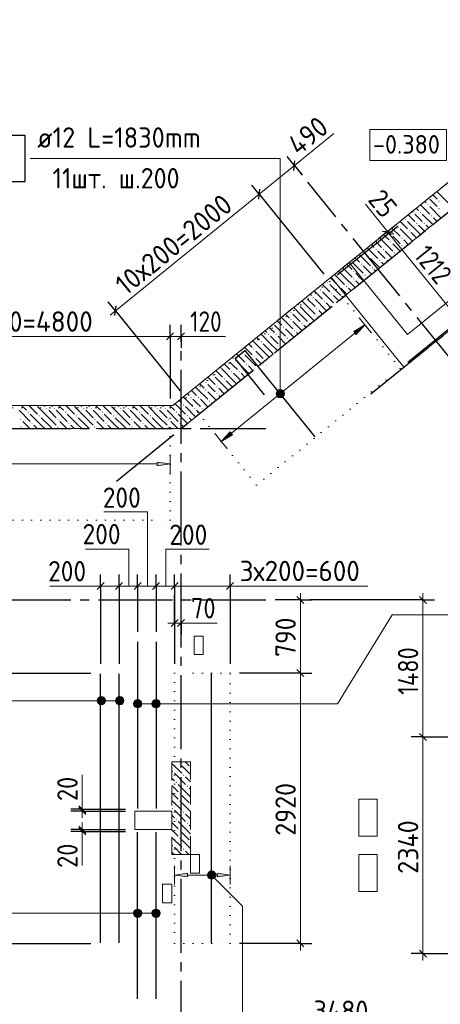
# Model space of a CAD drawing. Header units: millimetres. Extents: x 0 to 59400, y 0 to 42000.
# Tile 21 of 32: x 35947 to 40496, y 22564 to 33199. Entities that reach past the tile are written whole.
import ezdxf

# ---------------------------------------------------------------- set-up
doc = ezdxf.new("R2010")
doc.units = ezdxf.units.MM
for name, pattern in [('______2', [270, 200, -70]), ('______5', [1100, 800, -100, 100, -100]), ('______9', [100, 0, -100])]:
    doc.linetypes.add(name, pattern=pattern)
for name, color, linetype, lineweight in [('Standard', 7, 'Continuous', 25), ('ДОП Верх по У', 7, 'Continuous', 18), ('ЖБ Перекрытие верхний уровень_1', 7, 'Continuous', 18), ('ЖБ Перекрытие нижний уровень с отделкой', 7, 'Continuous', 13), ('Общий01', 7, 'Continuous', 13), ('Позиционная метка номер позиции', 7, 'Continuous', 13), ('Размерная линия_ общее', 7, 'Continuous', 13)]:
    doc.layers.add(name, color=color, linetype=linetype, lineweight=lineweight)
for name, color, linetype, lineweight, true_color in [('ЖБ Пилон', 7, '______2', 13, 0xa0a0a0), ('ЖБ Стена верхний уровень', 7, '______2', 13, 0x656565), ('Оси', 7, '______5', 13, 0x656565)]:
    doc.layers.add(name, color=color, linetype=linetype, lineweight=lineweight, true_color=true_color)
doc.styles.add('ISOCPEUR', font='txt')

msp = doc.modelspace()

# ---------------------------------------------------------------- hatches: boundary and pattern name
at = {"layer": 'ДОП Верх по У', "linetype": 'Continuous', "lineweight": 13, "transparency": 33554687}
for points in [[(39585, 29798), (39681, 29902), (39560, 29830)], [(37433, 28381), (37573, 28401), (37433, 28421)], [(38083, 23940), (38223, 23960), (38083, 23980)]]:
    msp.add_hatch(color=7, dxfattribs=at).paths.add_polyline_path(points)
for points in [[(38248, 28716), (38127, 28644), (38223, 28747)], [(37763, 23940), (37623, 23960), (37763, 23980)]]:
    msp.add_hatch(color=7, dxfattribs=at).paths.add_polyline_path(points, flags=16)
at = {"layer": 'ЖБ Пилон', "linetype": 'Continuous', "lineweight": 18, "transparency": 33554687}
for points in [[(37674, 25160), (37681, 25166), (37687, 25160), (37681, 25153)], [(37594, 25080), (37601, 25086), (37607, 25080), (37601, 25073)], [(37714, 25040), (37721, 25046), (37727, 25040), (37721, 25033)], [(37634, 24960), (37641, 24966), (37647, 24960), (37641, 24953)], [(37754, 24920), (37761, 24926), (37767, 24920), (37761, 24913)], [(37674, 24840), (37681, 24846), (37687, 24840), (37681, 24833)], [(37594, 24680), (37601, 24686), (37607, 24680), (37601, 24673)], [(37674, 24760), (37681, 24766), (37687, 24760), (37681, 24753)], [(37714, 24640), (37721, 24646), (37727, 24640), (37721, 24633)], [(37634, 24560), (37641, 24566), (37647, 24560), (37641, 24553)], [(37754, 24520), (37761, 24526), (37767, 24520), (37761, 24513)], [(37674, 24440), (37681, 24446), (37687, 24440), (37681, 24433)], [(37674, 24360), (37681, 24366), (37687, 24360), (37681, 24353)], [(37594, 24280), (37601, 24286), (37607, 24280), (37601, 24273)], [(37714, 24240), (37721, 24246), (37727, 24240), (37721, 24233)]]:
    msp.add_hatch(color=7, dxfattribs=at).paths.add_polyline_path(points, flags=16)
at = {"layer": 'ЖБ Стена верхний уровень', "linetype": 'Continuous', "lineweight": 18, "transparency": 33554687}
for points in [[(40354, 31200), (40361, 31206), (40367, 31200), (40361, 31193)], [(40474, 31240), (40481, 31246), (40487, 31240), (40481, 31233)], [(40474, 31160), (40481, 31166), (40487, 31160), (40481, 31153)], [(40194, 31120), (40201, 31126), (40207, 31120), (40201, 31113)], [(40274, 31120), (40281, 31126), (40287, 31120), (40281, 31113)], [(40394, 31080), (40401, 31086), (40407, 31080), (40401, 31073)], [(40034, 30960), (40041, 30966), (40047, 30960), (40041, 30953)], [(40114, 31040), (40121, 31046), (40127, 31040), (40121, 31033)], [(40234, 31000), (40241, 31006), (40247, 31000), (40241, 30993)], [(40314, 31000), (40321, 31006), (40327, 31000), (40321, 30993)], [(39954, 30880), (39961, 30886), (39967, 30880), (39961, 30873)], [(40074, 30840), (40081, 30846), (40087, 30840), (40081, 30833)], [(40154, 30920), (40161, 30926), (40167, 30920), (40161, 30913)], [(39954, 30800), (39961, 30806), (39967, 30800), (39961, 30793)], [(40074, 30760), (40081, 30766), (40087, 30760), (40081, 30753)], [(39714, 30640), (39721, 30646), (39727, 30640), (39721, 30633)], [(39794, 30720), (39801, 30726), (39807, 30720), (39801, 30713)], [(39874, 30720), (39881, 30726), (39887, 30720), (39881, 30713)], [(39994, 30680), (40001, 30686), (40007, 30680), (40001, 30673)], [(39634, 30560), (39641, 30566), (39647, 30560), (39641, 30553)], [(39754, 30520), (39761, 30526), (39767, 30520), (39761, 30513)], [(39834, 30600), (39841, 30606), (39847, 30600), (39841, 30593)], [(39914, 30600), (39921, 30606), (39927, 30600), (39921, 30593)], [(39554, 30480), (39561, 30486), (39567, 30480), (39561, 30473)], [(39674, 30440), (39681, 30446), (39687, 30440), (39681, 30433)], [(39274, 30360), (39281, 30366), (39287, 30360), (39281, 30353)], [(39394, 30320), (39401, 30326), (39407, 30320), (39401, 30313), (39397, 30317)], [(39394, 30320), (39394, 30320), (39397, 30317)], [(39474, 30320), (39481, 30326), (39487, 30320), (39481, 30313)], [(39554, 30400), (39561, 30406), (39567, 30400), (39561, 30393)], [(39114, 30200), (39121, 30206), (39127, 30200), (39121, 30193)], [(39194, 30280), (39201, 30286), (39207, 30280), (39201, 30273)], [(39314, 30240), (39321, 30246), (39327, 30240), (39321, 30233)], [(39434, 30200), (39441, 30206), (39445, 30201), (39438, 30196)], [(38954, 30120), (38961, 30126), (38967, 30120), (38961, 30113)], [(39046, 30200), (39047, 30200), (39041, 30193), (39039, 30194)], [(39234, 30160), (39241, 30166), (39247, 30160), (39241, 30153)], [(38874, 30040), (38881, 30046), (38887, 30040), (38881, 30033)], [(39154, 30080), (39161, 30086), (39167, 30080), (39161, 30073)], [(39154, 30000), (39161, 30006), (39167, 30000), (39161, 29993)], [(38794, 29880), (38801, 29886), (38807, 29880), (38801, 29873)], [(38874, 29960), (38881, 29966), (38887, 29960), (38881, 29953)], [(38994, 29920), (39001, 29926), (39007, 29920), (39001, 29913)], [(39074, 29920), (39081, 29926), (39087, 29920), (39081, 29913)], [(38634, 29800), (38641, 29806), (38647, 29800), (38641, 29793)], [(38714, 29800), (38721, 29806), (38727, 29800), (38721, 29793)], [(38914, 29840), (38921, 29846), (38927, 29840), (38921, 29833)], [(38554, 29720), (38561, 29726), (38567, 29720), (38561, 29713)], [(38754, 29680), (38761, 29686), (38767, 29680), (38761, 29673)], [(38834, 29760), (38841, 29766), (38847, 29760), (38841, 29753)], [(38354, 29600), (38361, 29606), (38367, 29600), (38361, 29593)], [(38474, 29640), (38481, 29646), (38487, 29640), (38481, 29633)], [(38474, 29560), (38481, 29566), (38487, 29560), (38481, 29553)], [(38207, 29520), (38207, 29520), (38201, 29513), (38199, 29514)], [(38274, 29520), (38281, 29526), (38287, 29520), (38281, 29513)], [(38394, 29480), (38401, 29486), (38407, 29480), (38401, 29473)], [(38594, 29520), (38601, 29526), (38605, 29521), (38598, 29515)], [(38034, 29360), (38041, 29366), (38047, 29360), (38041, 29353)], [(38114, 29440), (38121, 29446), (38127, 29440), (38121, 29433)], [(38234, 29400), (38241, 29406), (38247, 29400), (38241, 29393)], [(38314, 29400), (38321, 29406), (38327, 29400), (38321, 29393)], [(37954, 29280), (37961, 29286), (37967, 29280), (37961, 29273)], [(38074, 29240), (38081, 29246), (38087, 29240), (38081, 29233)], [(38154, 29320), (38161, 29326), (38167, 29320), (38161, 29313)], [(37954, 29200), (37961, 29206), (37967, 29200), (37961, 29193)], [(38074, 29160), (38081, 29166), (38087, 29160), (38081, 29153)], [(37714, 29040), (37721, 29046), (37727, 29040), (37721, 29033)], [(37794, 29120), (37801, 29126), (37807, 29120), (37801, 29113)], [(37874, 29120), (37881, 29126), (37887, 29120), (37881, 29113)], [(37994, 29080), (38001, 29086), (38007, 29080), (38001, 29073)], [(36034, 28960), (36041, 28966), (36047, 28960), (36041, 28953)], [(36234, 29000), (36241, 29006), (36247, 29000), (36241, 28993)], [(36314, 29000), (36321, 29006), (36327, 29000), (36321, 28993)], [(36434, 28960), (36441, 28966), (36447, 28960), (36441, 28953)], [(36634, 29000), (36641, 29006), (36647, 29000), (36641, 28993)], [(36714, 29000), (36721, 29006), (36727, 29000), (36721, 28993)], [(36834, 28960), (36841, 28966), (36847, 28960), (36841, 28953)], [(37034, 29000), (37041, 29006), (37047, 29000), (37041, 28993)], [(37114, 29000), (37121, 29006), (37127, 29000), (37121, 28993)], [(37234, 28960), (37241, 28966), (37247, 28960), (37241, 28953)], [(37434, 29000), (37441, 29006), (37447, 29000), (37441, 28993)], [(37514, 29000), (37521, 29006), (37527, 29000), (37521, 28993)], [(37634, 28960), (37641, 28966), (37647, 28960), (37641, 28953)], [(37834, 29000), (37841, 29006), (37847, 29000), (37841, 28993)], [(37914, 29000), (37921, 29006), (37927, 29000), (37921, 28993)], [(35954, 28880), (35961, 28886), (35967, 28880), (35961, 28873)], [(36074, 28840), (36081, 28846), (36087, 28840), (36081, 28833)], [(36154, 28920), (36161, 28926), (36167, 28920), (36161, 28913)], [(36354, 28880), (36361, 28886), (36367, 28880), (36361, 28873)], [(36474, 28840), (36481, 28846), (36487, 28840), (36481, 28833)], [(36554, 28920), (36561, 28926), (36567, 28920), (36561, 28913)], [(36754, 28880), (36761, 28886), (36767, 28880), (36761, 28873)], [(36874, 28840), (36881, 28846), (36887, 28840), (36881, 28833)], [(36954, 28920), (36961, 28926), (36967, 28920), (36961, 28913)], [(37154, 28880), (37161, 28886), (37167, 28880), (37161, 28873)], [(37274, 28840), (37281, 28846), (37287, 28840), (37281, 28833)], [(37354, 28920), (37361, 28926), (37367, 28920), (37361, 28913)], [(37554, 28880), (37561, 28886), (37567, 28880), (37561, 28873)], [(37674, 28840), (37681, 28846), (37687, 28840), (37681, 28833)], [(37754, 28920), (37761, 28926), (37767, 28920), (37761, 28913)], [(35954, 28800), (35961, 28806), (35967, 28800), (35961, 28793)], [(36354, 28800), (36361, 28806), (36367, 28800), (36361, 28793)], [(36754, 28800), (36761, 28806), (36767, 28800), (36761, 28793)], [(37154, 28800), (37161, 28806), (37167, 28800), (37161, 28793)], [(37554, 28800), (37561, 28806), (37567, 28800), (37561, 28793)]]:
    msp.add_hatch(color=7, dxfattribs=at).paths.add_polyline_path(points, flags=16)
at = {"layer": 'Позиционная метка номер позиции', "linetype": 'Continuous', "lineweight": 13, "transparency": 33554687}
for points in [[(38719, 29160), (38809, 29160), (38803, 29182)], [(38719, 29160), (38803, 29182), (38726, 29182)], [(38726, 29137), (38809, 29160), (38719, 29160)], [(38726, 29182), (38803, 29182), (38787, 29198)], [(38726, 29182), (38787, 29198), (38742, 29198)], [(38726, 29137), (38803, 29137), (38809, 29160)], [(38742, 29198), (38787, 29198), (38764, 29205)], [(38742, 29121), (38803, 29137), (38726, 29137)], [(38742, 29121), (38787, 29121), (38803, 29137)], [(38787, 29121), (38742, 29121), (38764, 29115)], [(36791, 25822), (36791, 25867), (36785, 25844)], [(36807, 25806), (36807, 25883), (36791, 25867)], [(36807, 25806), (36791, 25867), (36791, 25822)], [(36830, 25799), (36830, 25889), (36807, 25883)], [(36830, 25799), (36807, 25883), (36807, 25806)], [(36852, 25806), (36852, 25883), (36830, 25889)], [(36852, 25806), (36830, 25889), (36830, 25799)], [(36868, 25822), (36868, 25867), (36852, 25883)], [(36868, 25822), (36852, 25883), (36852, 25806)], [(36868, 25867), (36868, 25822), (36875, 25844)], [(36991, 25822), (36991, 25867), (36985, 25844)], [(37007, 25806), (37007, 25883), (36991, 25867)], [(37007, 25806), (36991, 25867), (36991, 25822)], [(37030, 25799), (37030, 25889), (37007, 25883)], [(37030, 25799), (37007, 25883), (37007, 25806)], [(37052, 25806), (37052, 25883), (37030, 25889)], [(37052, 25806), (37030, 25889), (37030, 25799)], [(37068, 25822), (37068, 25867), (37052, 25883)], [(37068, 25822), (37052, 25883), (37052, 25806)], [(37068, 25867), (37068, 25822), (37075, 25844)], [(37184, 25833), (37200, 25772), (37200, 25849)], [(37200, 25849), (37223, 25766), (37223, 25856)], [(37200, 25849), (37200, 25772), (37223, 25766)], [(37223, 25856), (37223, 25766), (37245, 25772)], [(37223, 25856), (37245, 25772), (37245, 25849)], [(37245, 25849), (37245, 25772), (37261, 25788)], [(37245, 25849), (37261, 25788), (37261, 25833)], [(37384, 25833), (37400, 25772), (37400, 25849)], [(37400, 25849), (37423, 25766), (37423, 25856)], [(37400, 25849), (37400, 25772), (37423, 25766)], [(37423, 25856), (37423, 25766), (37445, 25772)], [(37423, 25856), (37445, 25772), (37445, 25849)], [(37445, 25849), (37445, 25772), (37461, 25788)], [(37445, 25849), (37461, 25788), (37461, 25833)], [(37184, 25788), (37184, 25833), (37178, 25811)], [(37184, 25833), (37184, 25788), (37200, 25772)], [(37261, 25833), (37261, 25788), (37268, 25811)], [(37384, 25788), (37384, 25833), (37378, 25811)], [(37384, 25833), (37384, 25788), (37400, 25772)], [(37461, 25833), (37461, 25788), (37468, 25811)], [(37979, 23971), (38011, 24003), (37991, 23992)], [(38011, 24003), (37979, 23971), (37979, 23948)], [(38011, 24003), (37979, 23948), (38034, 24003)], [(38034, 24003), (37979, 23948), (37991, 23928)], [(38034, 24003), (37991, 23928), (38055, 23992)], [(38055, 23992), (37991, 23928), (38011, 23917)], [(38055, 23992), (38011, 23917), (38066, 23971)], [(38066, 23971), (38011, 23917), (38034, 23917)], [(38066, 23971), (38034, 23917), (38066, 23948)], [(38066, 23948), (38034, 23917), (38055, 23928)], [(37184, 23526), (37184, 23571), (37178, 23548)], [(37200, 23510), (37200, 23587), (37184, 23571)], [(37200, 23510), (37184, 23571), (37184, 23526)], [(37223, 23503), (37223, 23593), (37200, 23587)], [(37223, 23503), (37200, 23587), (37200, 23510)], [(37245, 23510), (37245, 23587), (37223, 23593)], [(37245, 23510), (37223, 23593), (37223, 23503)], [(37261, 23526), (37261, 23571), (37245, 23587)], [(37261, 23526), (37245, 23587), (37245, 23510)], [(37261, 23571), (37261, 23526), (37268, 23548)], [(37384, 23526), (37384, 23571), (37378, 23548)], [(37400, 23510), (37400, 23587), (37384, 23571)], [(37400, 23510), (37384, 23571), (37384, 23526)], [(37423, 23503), (37423, 23593), (37400, 23587)], [(37423, 23503), (37400, 23587), (37400, 23510)], [(37445, 23510), (37445, 23587), (37423, 23593)], [(37445, 23510), (37423, 23593), (37423, 23503)], [(37461, 23526), (37461, 23571), (37445, 23587)], [(37461, 23526), (37445, 23587), (37445, 23510)], [(37461, 23571), (37461, 23526), (37468, 23548)]]:
    msp.add_hatch(color=7, dxfattribs=at).paths.add_polyline_path(points)

# ---------------------------------------------------------------- linework, layer by layer
at = {"layer": 'Standard', "color": 7, "linetype": '______9', "lineweight": 13, "transparency": 33554687}
for p, q in [((39300, 30373), (37746, 29115)), ((40063, 29431), (39300, 30373)), ((38508, 28173), (40063, 29431)), ((37746, 29115), (38508, 28173)), ((37573, 29007), (32773, 29007)), ((37573, 27795), (37573, 29007)), ((32773, 27795), (37573, 27795)), ((38223, 26142), (37623, 26142)), ((37623, 26142), (37623, 23222)), ((38223, 23222), (38223, 26142)), ((37623, 23222), (38223, 23222))]:
    msp.add_line(p, q, dxfattribs=at)
at = {"layer": 'ДОП Верх по У', "color": 251, "linetype": 'Continuous', "lineweight": 13, "true_color": 0x494949, "transparency": 33554687}
for p, q in [((39681, 29902), (39560, 29830)), ((39585, 29798), (39681, 29902)), ((39681, 29902), (39618, 29980)), ((39681, 29902), (39744, 29824)), ((39681, 29902), (39681, 29902)), ((38236, 28732), (39573, 29814)), ((39560, 29830), (39585, 29798)), ((38127, 28644), (38064, 28721)), ((38127, 28644), (38223, 28747)), ((38248, 28716), (38127, 28644)), ((38223, 28747), (38248, 28716)), ((38127, 28644), (38190, 28566)), ((38127, 28644), (38127, 28644)), ((32913, 28401), (37433, 28401)), ((37573, 28401), (37433, 28421)), ((37433, 28421), (37433, 28381)), ((37433, 28381), (37573, 28401)), ((37573, 28401), (37573, 28501)), ((37573, 28401), (37573, 28301)), ((37573, 28401), (37573, 28401)), ((37623, 23960), (37623, 24060)), ((38223, 23960), (38223, 24060)), ((37623, 23960), (37763, 23980)), ((37763, 23940), (37623, 23960)), ((37623, 23960), (37623, 23860)), ((37623, 23960), (37623, 23960)), ((37763, 23980), (37763, 23940)), ((37763, 23960), (38083, 23960)), ((38223, 23960), (38083, 23980)), ((38083, 23980), (38083, 23940)), ((38083, 23940), (38223, 23960)), ((38223, 23960), (38223, 23860)), ((38223, 23960), (38223, 23960))]:
    msp.add_line(p, q, dxfattribs=at)
at = {"layer": 'ДОП Верх по У', "color": 7, "linetype": 'Continuous', "lineweight": 25, "transparency": 33554687}
for p, q in [((37223, 26479), (37223, 24679)), ((37423, 26479), (37423, 24679)), ((36823, 23229), (36823, 26135)), ((37023, 23229), (37023, 26135)), ((38023, 23229), (38023, 26135)), ((37223, 22625), (37223, 24425)), ((37423, 22625), (37423, 24425))]:
    msp.add_line(p, q, dxfattribs=at)
for points in [[(35545, 31450), (36005, 31450), (36005, 31950), (35545, 31950), (35545, 31450)], [(39142, 28693), (38387, 29626), (38276, 29537), (38591, 29148)]]:
    msp.add_lwpolyline(points, dxfattribs=at)
at = {"layer": 'ЖБ Перекрытие верхний уровень_1', "color": 7, "linetype": 'Continuous', "lineweight": 18, "transparency": 33554687}
for p, q in [((44024, 32944), (40139, 29798)), ((39509, 30575), (37604, 29032)), ((40139, 29798), (39509, 30575)), ((37604, 29032), (24063, 29032)), ((37933, 26542), (37833, 26542)), ((37833, 26542), (37833, 26342)), ((37933, 26342), (37933, 26542)), ((37833, 26342), (37933, 26342)), ((39813, 24782), (39613, 24782)), ((39613, 24782), (39613, 24382)), ((39813, 24382), (39813, 24782)), ((37593, 24652), (37193, 24652)), ((37193, 24652), (37193, 24452)), ((37593, 24452), (37593, 24652)), ((37193, 24452), (37593, 24452)), ((39613, 24382), (39813, 24382)), ((37893, 24182), (37793, 24182)), ((37793, 24182), (37793, 23982)), ((37893, 23982), (37893, 24182)), ((39813, 24182), (39613, 24182)), ((39613, 24182), (39613, 23782)), ((39813, 23782), (39813, 24182)), ((37793, 23982), (37893, 23982)), ((37593, 23862), (37493, 23862)), ((37493, 23862), (37493, 23662)), ((37593, 23662), (37593, 23862)), ((39613, 23782), (39813, 23782)), ((37493, 23662), (37593, 23662))]:
    msp.add_line(p, q, dxfattribs=at)
at = {"layer": 'ЖБ Перекрытие нижний уровень с отделкой', "color": 7, "linetype": 'Continuous', "lineweight": 13, "transparency": 33554687}
for p, q in [((43589, 33879), (39315, 30418)), ((40102, 29446), (44376, 32908)), ((39315, 30418), (40102, 29446))]:
    msp.add_line(p, q, dxfattribs=at)
at = {"layer": 'ЖБ Пилон', "color": 253, "linetype": '______2', "lineweight": 13, "true_color": 0xa0a0a0, "transparency": 33554687}
for p, q in [((37793, 25182), (37593, 25182)), ((37593, 25182), (37593, 24182)), ((37793, 24182), (37793, 25182)), ((37593, 24182), (37793, 24182))]:
    msp.add_line(p, q, dxfattribs=at)
at = {"layer": 'ЖБ Пилон', "color": 9, "linetype": 'Continuous', "lineweight": 18, "true_color": 0xc7c7c7, "transparency": 33554687}
for p, q in [((37593, 25167), (37701, 25060)), ((37661, 25180), (37658, 25182)), ((37701, 25140), (37793, 25047)), ((37738, 25182), (37781, 25140)), ((37593, 25007), (37621, 24980)), ((37621, 25060), (37741, 24940)), ((37793, 24967), (37741, 25020)), ((37593, 24927), (37661, 24860)), ((37781, 24820), (37661, 24940)), ((37781, 24900), (37793, 24887)), ((37621, 24820), (37593, 24847)), ((37661, 24780), (37621, 24820)), ((37701, 24820), (37781, 24740)), ((37781, 24820), (37793, 24807)), ((37593, 24767), (37701, 24660)), ((37701, 24740), (37793, 24647)), ((37593, 24607), (37621, 24580)), ((37621, 24660), (37741, 24540)), ((37793, 24567), (37741, 24620)), ((37593, 24527), (37661, 24460)), ((37781, 24420), (37661, 24540)), ((37781, 24500), (37793, 24487)), ((37621, 24420), (37593, 24447)), ((37593, 24367), (37701, 24260)), ((37661, 24380), (37621, 24420)), ((37701, 24420), (37781, 24340)), ((37781, 24420), (37793, 24407)), ((37621, 24260), (37698, 24182)), ((37701, 24340), (37793, 24247)), ((37593, 24207), (37618, 24182)), ((37778, 24182), (37741, 24220))]:
    msp.add_line(p, q, dxfattribs=at)
at = {"layer": 'ЖБ Стена верхний уровень', "color": 251, "linetype": '______2', "lineweight": 13, "true_color": 0x656565, "transparency": 33554687}
for p, q in [((43589, 33879), (39315, 30418)), ((39472, 30223), (41532, 31891)), ((39315, 30418), (37604, 29032)), ((37692, 28782), (39472, 30223)), ((37604, 29032), (30023, 29032)), ((30023, 28782), (37692, 28782))]:
    msp.add_line(p, q, dxfattribs=at)
at = {"layer": 'ЖБ Стена верхний уровень', "color": 9, "linetype": 'Continuous', "lineweight": 18, "true_color": 0xc7c7c7, "transparency": 33554687}
for p, q in [((40413, 31307), (40461, 31260)), ((40581, 31220), (40461, 31340)), ((40236, 31164), (40261, 31140)), ((40281, 31200), (40381, 31100)), ((40325, 31235), (40341, 31220)), ((40421, 31220), (40381, 31260)), ((40381, 31180), (40501, 31060)), ((40461, 31180), (40421, 31220)), ((40148, 31092), (40221, 31020)), ((40261, 31060), (40221, 31100)), ((40301, 31020), (40261, 31060)), ((40301, 31100), (40414, 30986)), ((40421, 31060), (40458, 31022)), ((39971, 30949), (40061, 30860)), ((40015, 30985), (40021, 30980)), ((40060, 31021), (40141, 30940)), ((40261, 30900), (40141, 31020)), ((40261, 30980), (40326, 30914)), ((40341, 30980), (40370, 30950)), ((39839, 30842), (39861, 30820)), ((39883, 30877), (39941, 30820)), ((39927, 30913), (39941, 30900)), ((40021, 30820), (39981, 30860)), ((40181, 30820), (40061, 30940)), ((40181, 30900), (40237, 30843)), ((40261, 30900), (40282, 30879)), ((39750, 30770), (39781, 30740)), ((39794, 30806), (39861, 30740)), ((39861, 30820), (39981, 30700)), ((39981, 30780), (40060, 30700)), ((40061, 30780), (40021, 30820)), ((40101, 30820), (40149, 30771)), ((40101, 30740), (40105, 30735)), ((40181, 30820), (40193, 30807)), ((39621, 30660), (39741, 30540)), ((39662, 30698), (39701, 30660)), ((39706, 30734), (39821, 30620)), ((39861, 30660), (39821, 30700)), ((39901, 30620), (39861, 30660)), ((39901, 30700), (39972, 30628)), ((39485, 30555), (39541, 30500)), ((39541, 30580), (39661, 30460)), ((39573, 30627), (39621, 30580)), ((39751, 30449), (39661, 30540)), ((39839, 30521), (39741, 30620)), ((39861, 30580), (39884, 30556)), ((39381, 30420), (39352, 30448)), ((39381, 30420), (39461, 30340)), ((39396, 30484), (39461, 30420)), ((39461, 30500), (39441, 30519)), ((39461, 30500), (39541, 30420)), ((39461, 30420), (39574, 30306)), ((39621, 30420), (39581, 30460)), ((39661, 30380), (39621, 30420)), ((39701, 30420), (39707, 30413)), ((39781, 30500), (39795, 30485)), ((39220, 30340), (39301, 30260)), ((39301, 30340), (39421, 30220)), ((39308, 30412), (39369, 30351)), ((39369, 30351), (39381, 30340)), ((39581, 30380), (39618, 30342)), ((39101, 30220), (39087, 30233)), ((39131, 30269), (39221, 30180)), ((39175, 30305), (39181, 30300)), ((39221, 30260), (39341, 30140)), ((39397, 30163), (39341, 30220)), ((39461, 30260), (39421, 30300)), ((39486, 30234), (39461, 30260)), ((39501, 30300), (39530, 30270)), ((38981, 30100), (39061, 30020)), ((39061, 30100), (38999, 30161)), ((39061, 30180), (39141, 30100)), ((39061, 30100), (39141, 30020)), ((39141, 30180), (39261, 30060)), ((39309, 30091), (39261, 30140)), ((38861, 29980), (38822, 30018)), ((38901, 30020), (38981, 29940)), ((38981, 30020), (38910, 30090)), ((38981, 30020), (39061, 29940)), ((39061, 30020), (39132, 29948)), ((39221, 30020), (39181, 30060)), ((39221, 30020), (39221, 30020)), ((38701, 29900), (38821, 29780)), ((38733, 29947), (38781, 29900)), ((38781, 29980), (38901, 29860)), ((38901, 29940), (39000, 29841)), ((39044, 29876), (39021, 29900)), ((38661, 29700), (38557, 29804)), ((38601, 29839), (38621, 29820)), ((38661, 29860), (38645, 29875)), ((38701, 29820), (38661, 29860)), ((38661, 29780), (38741, 29700)), ((38741, 29780), (38823, 29697)), ((38821, 29860), (38911, 29769)), ((38955, 29805), (38941, 29820)), ((38424, 29696), (38461, 29660)), ((38581, 29620), (38468, 29732)), ((38512, 29768), (38541, 29740)), ((38581, 29700), (38661, 29620)), ((38661, 29700), (38734, 29626)), ((38867, 29733), (38861, 29740)), ((38291, 29589), (38381, 29500)), ((38336, 29625), (38341, 29620)), ((38421, 29620), (38381, 29660)), ((38381, 29580), (38501, 29460)), ((38461, 29580), (38421, 29620)), ((38501, 29620), (38581, 29540)), ((38581, 29620), (38646, 29554)), ((38661, 29620), (38690, 29590)), ((38159, 29481), (38221, 29420)), ((38261, 29460), (38221, 29500)), ((38247, 29553), (38261, 29540)), ((38301, 29420), (38261, 29460)), ((38301, 29500), (38421, 29380)), ((38421, 29460), (38469, 29411)), ((38501, 29540), (38558, 29483)), ((38070, 29410), (38141, 29340)), ((38261, 29300), (38141, 29420)), ((38261, 29380), (38337, 29304)), ((38341, 29380), (38381, 29339)), ((37894, 29267), (37941, 29220)), ((37938, 29302), (37941, 29300)), ((38021, 29220), (37981, 29260)), ((37982, 29338), (38061, 29260)), ((38181, 29220), (38061, 29340)), ((38181, 29300), (38248, 29232)), ((38261, 29300), (38292, 29268)), ((37761, 29159), (37781, 29140)), ((37805, 29195), (37861, 29140)), ((37849, 29231), (37861, 29220)), ((37861, 29220), (37981, 29100)), ((37981, 29180), (38071, 29089)), ((38061, 29180), (38021, 29220)), ((38101, 29220), (38160, 29160)), ((38101, 29140), (38116, 29125)), ((38181, 29220), (38204, 29196)), ((37628, 29052), (37741, 28940)), ((37673, 29088), (37701, 29060)), ((37717, 29123), (37821, 29020)), ((37861, 29060), (37821, 29100)), ((37901, 29020), (37861, 29060)), ((37901, 29100), (37983, 29017)), ((38021, 29060), (38027, 29053)), ((35941, 28980), (36061, 28860)), ((35968, 29032), (36021, 28980)), ((36048, 29032), (36141, 28940)), ((36181, 28820), (36061, 28940)), ((36261, 28900), (36141, 29020)), ((36208, 29032), (36221, 29020)), ((36261, 28980), (36341, 28900)), ((36301, 29020), (36288, 29032)), ((36341, 28980), (36461, 28860)), ((36368, 29032), (36421, 28980)), ((36448, 29032), (36541, 28940)), ((36581, 28820), (36461, 28940)), ((36661, 28900), (36541, 29020)), ((36608, 29032), (36621, 29020)), ((36661, 28980), (36741, 28900)), ((36701, 29020), (36688, 29032)), ((36741, 28980), (36861, 28860)), ((36768, 29032), (36821, 28980)), ((36848, 29032), (36941, 28940)), ((36981, 28820), (36861, 28940)), ((37061, 28900), (36941, 29020)), ((37008, 29032), (37021, 29020)), ((37061, 28980), (37141, 28900)), ((37101, 29020), (37088, 29032)), ((37141, 28980), (37261, 28860)), ((37168, 29032), (37221, 28980)), ((37248, 29032), (37341, 28940)), ((37381, 28820), (37261, 28940)), ((37461, 28900), (37341, 29020)), ((37408, 29032), (37421, 29020)), ((37461, 28980), (37541, 28900)), ((37501, 29020), (37488, 29032)), ((37541, 28980), (37661, 28860)), ((37568, 29032), (37621, 28980)), ((37762, 28838), (37661, 28940)), ((37850, 28910), (37741, 29020)), ((37861, 28980), (37894, 28946)), ((36021, 28820), (35981, 28860)), ((36181, 28900), (36261, 28820)), ((36261, 28900), (36341, 28820)), ((36421, 28820), (36381, 28860)), ((36581, 28900), (36661, 28820)), ((36661, 28900), (36741, 28820)), ((36821, 28820), (36781, 28860)), ((36981, 28900), (37061, 28820)), ((37061, 28900), (37141, 28820)), ((37221, 28820), (37181, 28860)), ((37381, 28900), (37461, 28820)), ((37461, 28900), (37541, 28820)), ((37621, 28820), (37581, 28860)), ((37781, 28900), (37806, 28874)), ((36058, 28782), (36021, 28820)), ((36101, 28820), (36138, 28782)), ((36181, 28820), (36218, 28782)), ((36261, 28820), (36298, 28782)), ((36458, 28782), (36421, 28820)), ((36501, 28820), (36538, 28782)), ((36581, 28820), (36618, 28782)), ((36661, 28820), (36698, 28782)), ((36858, 28782), (36821, 28820)), ((36901, 28820), (36938, 28782)), ((36981, 28820), (37018, 28782)), ((37061, 28820), (37098, 28782)), ((37258, 28782), (37221, 28820)), ((37301, 28820), (37338, 28782)), ((37381, 28820), (37418, 28782)), ((37461, 28820), (37498, 28782)), ((37658, 28782), (37621, 28820)), ((37701, 28820), (37718, 28802))]:
    msp.add_line(p, q, dxfattribs=at)
at = {"layer": 'Общий01', "color": 7, "linetype": 'Continuous', "lineweight": 18, "transparency": 33554687}
msp.add_lwpolyline([(39735, 31679), (40562, 31679), (40562, 32013), (39735, 32013), (39735, 31679)], dxfattribs=at)
at = {"layer": 'Оси', "color": 8, "linetype": '______5', "lineweight": -3, "transparency": 33554687}
for p, q in [((36993, 28216), (49202, 38103)), ((39744, 29157), (49832, 37325)), ((50442, 17393), (39063, 31443)), ((37693, 16519), (37693, 29815)), ((3800, 28782), (38610, 28782)), ((3800, 26932), (38610, 26932))]:
    msp.add_line(p, q, dxfattribs=at)
at = {"layer": 'Позиционная метка номер позиции', "color": 251, "linetype": 'Continuous', "lineweight": 13, "true_color": 0x656565, "transparency": 33554687}
for p, q in [((38918, 31623), (39346, 31969)), ((39924, 30911), (39685, 31206)), ((37693, 29779), (38173, 29779)), ((36823, 27082), (36273, 27082)), ((38223, 27082), (39713, 27082)), ((37693, 26682), (38083, 26682)), ((36624, 25042), (36624, 24672)), ((36624, 24432), (36624, 24062))]:
    msp.add_line(p, q, dxfattribs=at)
at = {"layer": 'Позиционная метка номер позиции', "color": 7, "linetype": 'Continuous', "lineweight": 13, "transparency": 33554687}
for p, q in [((38719, 29160), (38719, 29160)), ((38764, 29205), (38764, 29205)), ((38809, 29160), (38809, 29160)), ((38764, 29115), (38764, 29115)), ((36830, 25844), (33476, 25844)), ((37030, 25844), (33790, 25844)), ((36785, 25844), (36785, 25844)), ((36830, 25889), (36830, 25889)), ((36875, 25844), (36875, 25844)), ((36985, 25844), (36985, 25844)), ((37030, 25889), (37030, 25889)), ((37075, 25844), (37075, 25844)), ((37223, 25856), (37223, 25856)), ((37423, 25856), (37423, 25856)), ((36830, 25799), (36830, 25799)), ((37030, 25799), (37030, 25799)), ((37178, 25811), (37178, 25811)), ((37223, 25811), (39384, 25811)), ((37223, 25766), (37223, 25766)), ((37268, 25811), (37268, 25811)), ((37378, 25811), (37378, 25811)), ((37423, 25811), (39384, 25811)), ((37423, 25766), (37423, 25766)), ((37468, 25811), (37468, 25811)), ((37991, 23992), (37991, 23992)), ((38055, 23992), (38055, 23992)), ((37991, 23928), (37991, 23928)), ((38055, 23928), (38055, 23928)), ((37223, 23548), (33432, 23548)), ((37423, 23548), (34183, 23548)), ((37178, 23548), (37178, 23548)), ((37223, 23593), (37223, 23593)), ((37223, 23503), (37223, 23503)), ((37268, 23548), (37268, 23548)), ((37378, 23548), (37378, 23548)), ((37423, 23593), (37423, 23593)), ((37423, 23503), (37423, 23503)), ((37468, 23548), (37468, 23548))]:
    msp.add_line(p, q, dxfattribs=at)
for points in [[(38764, 29160), (38764, 31700), (36062, 31700)], [(39384, 25811), (39976, 26772), (42761, 26772)], [(38023, 23960), (38356, 23626), (38356, 21339), (40947, 21339)]]:
    msp.add_lwpolyline(points, dxfattribs=at)
at = {"layer": 'Позиционная метка номер позиции', "color": 251, "linetype": 'Continuous', "lineweight": 13, "true_color": 0x656565, "transparency": 33554687}
for points in [[(37328, 27082), (37328, 27882), (36858, 27882)], [(37128, 27082), (37128, 27482), (36658, 27482)], [(37528, 27082), (37528, 27482), (37998, 27482)]]:
    msp.add_lwpolyline(points, dxfattribs=at)
at = {"layer": 'Позиционная метка номер позиции', "color": 7, "linetype": 'Continuous', "lineweight": 13, "transparency": 33554687}
for centre in [(38764, 29160), (36830, 25844), (37030, 25844), (37223, 25811), (37423, 25811), (38023, 23960), (37223, 23548), (37423, 23548)]:
    msp.add_circle(centre, 45, dxfattribs=at)
at = {"layer": 'Размерная линия_ общее', "color": 251, "linetype": 'Continuous', "lineweight": -3, "true_color": 0x656565, "transparency": 33554687}
for p, q in [((38918, 31623), (38839, 31720)), ((38918, 31623), (38997, 31526)), ((38918, 31623), (39001, 31521)), ((38538, 31315), (38459, 31412)), ((38538, 31315), (38616, 31218)), ((39924, 30911), (40021, 30989)), ((39940, 30891), (40037, 30970)), ((39940, 30891), (39382, 30439)), ((39924, 30911), (39827, 30832)), ((39940, 30891), (39843, 30812)), ((39924, 30911), (39924, 30911)), ((36983, 30056), (36904, 30153)), ((36983, 30056), (37062, 29959)), ((36983, 30056), (37683, 29192)), ((37573, 29779), (37573, 29904)), ((37693, 29779), (37693, 29904)), ((40702, 29949), (40144, 29497)), ((37573, 29779), (37573, 29654)), ((37573, 29779), (37573, 29107)), ((37693, 29779), (37693, 29654)), ((37693, 29779), (37693, 29779)), ((36823, 27082), (36823, 27207)), ((37023, 27082), (37023, 27207)), ((37223, 27082), (37223, 27207)), ((37423, 27082), (37423, 27207)), ((37623, 27082), (37623, 27207)), ((38223, 27082), (38223, 27207)), ((36823, 27082), (36823, 26957)), ((36823, 27082), (36823, 26242)), ((37023, 27082), (37023, 26957)), ((37023, 27082), (37023, 26242)), ((37223, 27082), (37223, 26957)), ((37223, 27082), (37223, 26586)), ((37423, 27082), (37423, 26957)), ((37423, 27082), (37423, 26586)), ((37623, 27082), (37623, 26957)), ((37623, 27082), (37623, 26242)), ((38223, 27082), (38223, 26957)), ((38223, 27082), (38223, 26242)), ((37623, 26682), (37623, 26982)), ((37693, 26682), (37693, 26982)), ((38983, 26932), (38710, 26932)), ((38983, 26932), (38858, 26932)), ((38983, 26932), (39108, 26932)), ((40307, 26932), (39083, 26932)), ((40307, 26932), (40182, 26932)), ((40307, 26932), (40432, 26932)), ((37623, 26682), (37623, 26807)), ((37693, 26682), (37693, 26807)), ((37623, 26682), (37623, 26557)), ((37693, 26682), (37693, 26557)), ((35809, 26142), (36716, 26142)), ((38983, 26142), (38858, 26142)), ((38983, 26142), (39108, 26142)), ((40307, 25452), (40182, 25452)), ((40307, 25452), (40432, 25452)), ((40307, 25452), (41073, 25452)), ((36624, 24672), (36499, 24672)), ((36624, 24652), (36499, 24652)), ((36624, 24672), (36749, 24672)), ((36624, 24672), (37093, 24672)), ((36624, 24652), (36749, 24652)), ((36624, 24652), (37093, 24652)), ((36624, 24452), (36499, 24452)), ((36624, 24432), (36499, 24432)), ((36624, 24452), (36749, 24452)), ((36624, 24452), (37093, 24452)), ((36624, 24432), (36749, 24432)), ((36624, 24432), (37093, 24432)), ((35809, 23222), (36716, 23222)), ((38983, 23222), (38323, 23222)), ((38983, 23222), (38858, 23222)), ((38983, 23222), (39108, 23222)), ((40307, 23112), (40182, 23112)), ((40307, 23112), (40432, 23112)), ((40307, 23112), (41073, 23112))]:
    msp.add_line(p, q, dxfattribs=at)
at = {"layer": 'Размерная линия_ общее', "color": 251, "linetype": 'Continuous', "lineweight": 13, "true_color": 0x656565, "transparency": 33554687}
for p, q in [((38538, 31315), (38918, 31623)), ((38918, 31623), (38976, 31670)), ((39924, 30911), (39877, 30969)), ((39924, 30911), (39940, 30891)), ((39940, 30891), (40702, 29949)), ((36983, 30056), (36925, 30009)), ((32773, 29779), (37573, 29779)), ((37573, 29779), (37693, 29779)), ((37693, 29779), (37768, 29779)), ((36823, 27082), (36748, 27082)), ((36823, 27082), (37023, 27082)), ((37023, 27082), (37223, 27082)), ((37223, 27082), (37423, 27082)), ((37423, 27082), (37623, 27082)), ((37623, 27082), (38223, 27082)), ((38223, 27082), (38298, 27082)), ((38983, 26932), (38983, 27007)), ((40307, 26932), (40307, 27007)), ((37623, 26682), (37548, 26682)), ((37623, 26682), (37693, 26682)), ((37693, 26682), (37768, 26682)), ((38983, 26142), (38983, 23222)), ((40307, 25452), (40307, 23112)), ((36624, 24672), (36624, 24747)), ((36624, 24652), (36624, 24672)), ((36624, 24652), (36624, 24577)), ((36624, 24452), (36624, 24527)), ((36624, 24452), (36624, 24432)), ((36624, 24432), (36624, 24357)), ((38983, 23222), (38983, 23147)), ((40307, 23112), (40307, 23037))]:
    msp.add_line(p, q, dxfattribs=at)
at = {"layer": 'Размерная линия_ общее', "color": 251, "linetype": 'Continuous', "lineweight": 25, "true_color": 0x656565, "transparency": 33554687}
for p, q in [((38913, 31570), (38924, 31676)), ((38532, 31262), (38543, 31368)), ((39871, 30916), (39977, 30905)), ((39887, 30897), (39993, 30886)), ((36978, 30004), (36989, 30109)), ((37535, 29741), (37610, 29816)), ((37655, 29741), (37730, 29816)), ((36785, 27044), (36860, 27119)), ((36985, 27044), (37060, 27119)), ((37185, 27044), (37260, 27119)), ((37385, 27044), (37460, 27119)), ((37585, 27044), (37660, 27119)), ((38185, 27044), (38260, 27119)), ((38945, 26970), (39020, 26894)), ((40270, 26970), (40345, 26894)), ((37585, 26644), (37660, 26719)), ((37655, 26644), (37730, 26719)), ((38945, 26180), (39020, 26104)), ((40270, 25489), (40345, 25414)), ((36661, 24634), (36586, 24709)), ((36661, 24614), (36586, 24689)), ((36586, 24489), (36661, 24414)), ((36586, 24470), (36661, 24394)), ((38945, 23260), (39020, 23185)), ((40270, 23149), (40345, 23074))]:
    msp.add_line(p, q, dxfattribs=at)
at = {"layer": 'Размерная линия_ общее', "color": 251, "linetype": 'Continuous', "lineweight": 13, "true_color": 0x656565, "transparency": 33554687}
for points in [[(36983, 30056), (37191, 30224), (37191, 30224), (38538, 31315)], [(38983, 26932), (38983, 26237), (38983, 26237), (38983, 26142)], [(40307, 26932), (40307, 25829), (40307, 25829), (40307, 25452)]]:
    msp.add_lwpolyline(points, dxfattribs=at)
at = {"layer": 'Размерная линия_ общее', "color": 251, "linetype": 'Continuous', "lineweight": -3, "true_color": 0x656565, "transparency": 33554687}
for points in [[(38538, 31315), (38764, 31035), (38764, 31035), (39237, 30451)], [(38983, 26142), (38966, 26142), (38966, 26142), (38323, 26142)]]:
    msp.add_lwpolyline(points, dxfattribs=at)

# ---------------------------------------------------------------- texts
at = {"layer": 'ДОП Верх по У', "color": 7, "linetype": 'Continuous', "lineweight": 13, "transparency": 33554687, "char_height": 220, "attachment_point": 7, "style": 'ISOCPEUR'}
for s, insert, width in [('\\W0.94;ø12 L=1830mm ', (36138, 31817), 2104.38), ('\\W0.93;11шт. ш.200 ', (36303, 31377), 1773.35)]:
    msp.add_mtext(s, dxfattribs=dict(at, insert=insert, width=width))
at = {"layer": 'Общий01', "color": 7, "linetype": 'Continuous', "lineweight": 18, "transparency": 33554687, "insert": (39768, 31753), "char_height": 200, "width": 854.3, "attachment_point": 7, "style": 'ISOCPEUR'}
msp.add_mtext('\\W0.95;-0.380', dxfattribs=at)
at = {"layer": 'Размерная линия_ общее', "color": 251, "linetype": 'Continuous', "lineweight": 25, "true_color": 0x656565, "transparency": 33554687, "char_height": 220, "attachment_point": 7, "style": 'ISOCPEUR'}
for s, insert, width, rotation in [('\\W0.92;490', (38962, 31723), 584.44, 38.9968), ('\\W0.95;10х200=2000', (37096, 30212), 1753.12, 38.9968), ('\\W0.87;25', (39703, 31250), 403.92, 308.9968), ('\\W0.80;1212', (40201, 30648), 615.72, 308.9968), ('\\W0.91;790', (38933, 26317), 561.98, 90), ('\\W0.87;1480', (40257, 25906), 689.43, 90), ('\\W0.87;20', (36574, 24760), 403.92, 90), ('\\W0.93;2920', (38933, 24385), 718.09, 90), ('\\W0.93;2340', (40257, 23974), 740.38, 90), ('\\W0.87;20', (36574, 24038), 403.94, 90)]:
    msp.add_mtext(s, dxfattribs=dict(at, insert=insert, width=width, rotation=rotation))
for s, insert, width in [('\\W0.97;24х200=4800', (35115, 29829), 1843.94), ('\\W0.83;120', (37790, 29829), 508.57), ('\\W0.91;200', (36846, 27927), 561.98), ('\\W0.91;200', (36627, 27533), 561.99), ('\\W0.91;200', (37565, 27527), 561.99), ('\\W0.91;200', (36255, 27132), 561.98), ('\\W0.97;3х200=600', (38326, 27135), 1491.42), ('\\W0.87;70', (37800, 26732), 403.93), ('\\W0.93;3480', (39125, 22385), 740.38)]:
    msp.add_mtext(s, dxfattribs=dict(at, insert=insert, width=width))

doc.saveas('drawing.dxf')
